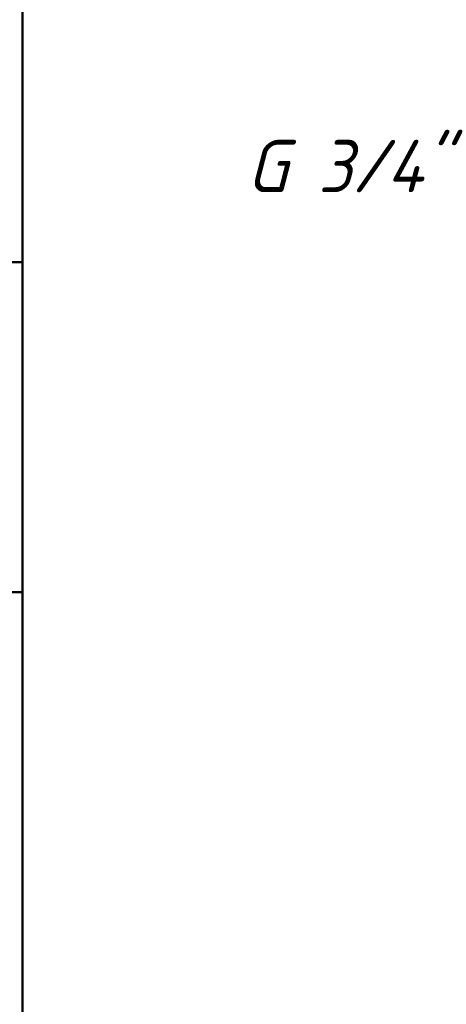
# Model space of a CAD drawing. Header units: millimetres. Extents: x -126 to 748, y -69 to 356.
# Tile 3 of 16: x 20 to 48, y 123 to 188. Entities that reach past the tile are written whole.
import ezdxf
from ezdxf.enums import TextEntityAlignment as Align

# ---------------------------------------------------------------- set-up
doc = ezdxf.new("R2010")
doc.units = ezdxf.units.MM
for name, color, linetype, lineweight in [('Кромка (ГОСТ)', 7, 'Continuous', 50), ('Обозначение (ГОСТ)', 7, 'Continuous', 25), ('Эскизная геометрия (ГОСТ)', 7, 'Continuous', 50)]:
    doc.layers.add(name, color=color, linetype=linetype, lineweight=lineweight)
doc.styles.get("Standard").update_dxf_attribs({"font": 'GOST Common Italic.ttf'})
doc.styles.add('Стиль текста145', font='GOST Common Italic.ttf')

# ---------------------------------------------------------------- blocks, each defined once
blk = doc.blocks.new('ГОСТ - Доп. графы 1')
at = {"layer": 'Эскизная геометрия (ГОСТ)'}
blk.add_line((-12, 145), (0, 145), dxfattribs=at)
at = {"layer": 'Обозначение (ГОСТ)', "lineweight": 30, "width": 0.8, "flags": 17}
for tag, p in [('Подп._и_дата_2', (-3.532, 127.511)), ('Инв._номер_дубликата', (-3.406, 97.466)), ('Взамен_инв._номера', (-3.46, 72.529)), ('Подп._и_дата_1', (-3.422, 42.352)), ('ИНВЕНТАРНЫЙ_НОМЕР', (-3.329, 12.683))]:
    blk.add_attdef(tag, text='', height=3.17, rotation=90, dxfattribs=at).set_placement(p, align=Align.MIDDLE_CENTER)
blk = doc.blocks.new('ГОСТ - Доп. графы 2')
at = {"layer": 'Эскизная геометрия (ГОСТ)'}
blk.add_line((0, 0), (-12, 0), dxfattribs=at)
at = {"layer": 'Обозначение (ГОСТ)', "lineweight": 30, "width": 0.8, "flags": 17}
for tag, p in [('Первичная_применяемость', (-3.651, 90.027)), ('Справочный_номер', (-3.551, 30.017))]:
    blk.add_attdef(tag, text='', height=3.17, rotation=90, dxfattribs=at).set_placement(p, align=Align.MIDDLE_CENTER)
blk = doc.blocks.new('Рамки ГОСТ_ граница 297x210')
at = {"layer": 'Кромка (ГОСТ)'}
blk.add_line((20, 292), (20, 5), dxfattribs=at)
blk = doc.blocks.new('Текст на выноске_2')
at = {"layer": 'Обозначение (ГОСТ)', "style": 'Стиль текста145'}
blk.add_text('G 3/4"', height=0.9979, dxfattribs=at).set_placement((-4.563, 0.5), align=Align.BOTTOM_LEFT)

msp = doc.modelspace()

# ---------------------------------------------------------------- block references
for name, p in [('Рамки ГОСТ_ граница 297x210', (0, 0)), ('ГОСТ - Доп. графы 2', (20, 172)), ('ГОСТ - Доп. графы 1', (20, 5))]:
    msp.add_blockref(name, p)
at = {"xscale": 3.499999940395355, "yscale": 3.499999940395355, "zscale": 3.499999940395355}
msp.add_blockref('Текст на выноске_2', (50.906, 173.861), dxfattribs=at)

doc.saveas('drawing.dxf')
